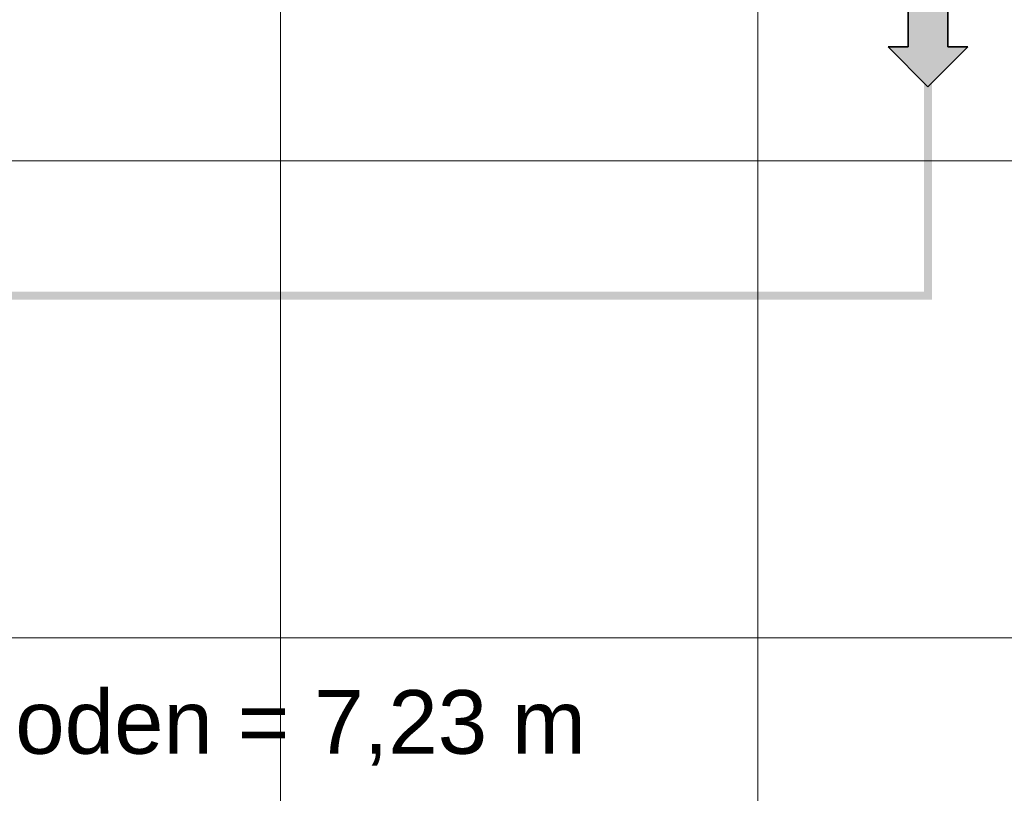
# Model space of a CAD drawing. Extents: x -620 to 300, y 62 to 1112.
# Tile 52 of 200: x -373 to -349, y 429 to 448. Entities that reach past the tile are written whole.
import ezdxf

# ---------------------------------------------------------------- set-up
doc = ezdxf.new("R2010")
doc.units = 0
doc.layers.get('0').update_dxf_attribs({"lineweight": 13})
for name, color, linetype, lineweight, true_color in [('00_E_ST_Handlaufleuchte_Kabel', 3, 'Continuous', 18, 0x00ff00), ('00_E_ST_Handlaufleuchte_Übergabepunkte unter Terrassenplatte', 3, 'Continuous', 35, 0x00ff00), ('60- 61 allgemeine Ausstattung- 4 Terrassen', 9, 'Continuous', 9, 0x808080)]:
    doc.layers.add(name, color=color, linetype=linetype, lineweight=lineweight, true_color=true_color)
doc.layers.add('00_E_ST_Handlaufleuchte_Kabel_Text', color=7, linetype='Continuous', lineweight=13)
doc.styles.get("Standard").update_dxf_attribs({"font": 'ARIALN.TTF'})

# ---------------------------------------------------------------- blocks, each defined once
blk = doc.blocks.new('Referenz-A06CPVM1L0')
at = {"layer": '60- 61 allgemeine Ausstattung- 4 Terrassen', "color": 0}
for p, q in [((-366.756, 214.014), (-366.756, 452.414)), ((-354.756, 214.014), (-354.756, 452.414)), ((-398.076, 444.554), (26.884, 444.554)), ((-398.076, 432.554), (26.884, 432.554))]:
    blk.add_line(p, q, dxfattribs=at)
blk = doc.blocks.new('Pfeil-A06CPVQ7L0')
at = {"linetype": 'ByBlock', "lineweight": -2, "ltscale": 0.35}
blk.add_hatch(color=0, dxfattribs=at).paths.add_polyline_path([(-350.976, 448.414), (-349.976, 448.414), (-349.976, 447.414), (-349.476, 447.414), (-350.476, 446.414), (-351.476, 447.414), (-350.976, 447.414)])
at = {"color": 0, "linetype": 'ByBlock', "lineweight": -2, "ltscale": 0.35}
for p, q in [((-350.976, 448.414), (-349.976, 448.414)), ((-350.976, 447.414), (-350.976, 448.414)), ((-349.976, 448.414), (-349.976, 447.414)), ((-350.476, 446.414), (-351.476, 447.414)), ((-351.476, 447.414), (-350.976, 447.414)), ((-349.476, 447.414), (-350.476, 446.414)), ((-349.976, 447.414), (-349.476, 447.414))]:
    blk.add_line(p, q, dxfattribs=at)
blk = doc.blocks.new('Polylinie-A06CPVQDL0')
at = {"color": 0, "linetype": 'ByBlock', "lineweight": -2, "ltscale": 0.18}
for points in [[(-350.576, 448.414), (-350.376, 448.414), (-350.576, 441.258), (-350.376, 441.058)], [(-350.576, 441.258), (-350.376, 441.058), (-384.746, 441.258), (-384.546, 441.058)], [(-384.746, 441.258), (-384.546, 441.058), (-384.746, 440.127), (-384.546, 440.127)]]:
    blk.add_solid(points, dxfattribs=at)

msp = doc.modelspace()

# ---------------------------------------------------------------- block references
at = {"color": 8, "lineweight": 13, "ltscale": 0.13, "true_color": 0x808080}
msp.add_blockref('Referenz-A06CPVM1L0', (0, 0), dxfattribs=at)
at = {"layer": '00_E_ST_Handlaufleuchte_Kabel', "ltscale": 0.18}
msp.add_blockref('Polylinie-A06CPVQDL0', (0, 0), dxfattribs=at)
at = {"layer": '00_E_ST_Handlaufleuchte_Übergabepunkte unter Terrassenplatte', "ltscale": 0.35}
msp.add_blockref('Pfeil-A06CPVQ7L0', (0, 0), dxfattribs=at)

# ---------------------------------------------------------------- texts
at = {"layer": '00_E_ST_Handlaufleuchte_Kabel_Text', "ltscale": 0.13, "insert": (-389.143, 431.242), "char_height": 1.6, "attachment_point": 1}
msp.add_mtext('{\\fArial;6,23+1m zum Boden = 7,23 m}', dxfattribs=at)

doc.saveas('drawing.dxf')
